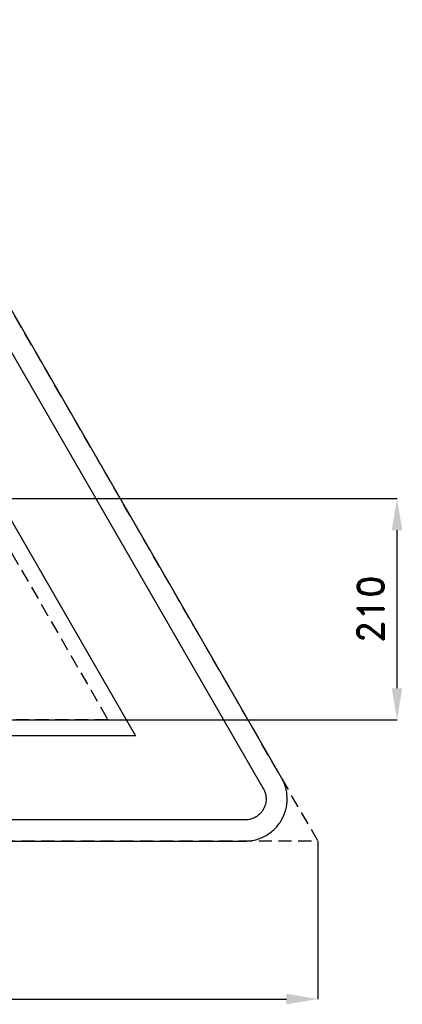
# Model space of a CAD drawing. Header units: millimetres. Extents: x -29 to 951, y -155 to 779.
# Tile 6 of 6: x 588 to 951, y -155 to 779. Entities that reach past the tile are written whole.
import ezdxf

# ---------------------------------------------------------------- set-up
doc = ezdxf.new("R2010")
doc.units = ezdxf.units.MM
doc.header["$LTSCALE"] = 5
doc.linetypes.add('ČÁRKOVANÁX2', pattern=[1.5, 1, -0.5])
doc.layers.add('Kóty', color=2, linetype='Continuous')
doc.layers.add('Značka', color=7, linetype='Continuous')
doc.styles.get("Standard").update_dxf_attribs({"font": 'romand.shx', "height": 25})
doc.dimstyles.get("Standard").update_dxf_attribs({"dimtxt": 25, "dimasz": 30, "dimexe": 0.18, "dimexo": 0.0625, "dimgap": 12.5, "dimtad": 1, "dimdec": 0, "dimzin": 0, "dimdsep": 46, "dimtxsty": 'Standard', "dimcen": 0.09, "dimadec": 0, "dimazin": 0, "dimtfac": 1, "dimtdec": 0, "dimtofl": 0, "dimtmove": 0, "dimatfit": 3, "dimfxl": 1, "dimtolj": 1, "dimtzin": 0, "dimarcsym": 0})

# ---------------------------------------------------------------- blocks, each defined once
blk = doc.blocks.new('*D1')
at = {"layer": 'Defpoints', "color": 0, "transparency": 16777216}
for p in [(-29.28, 0.06), (870.72, 0.06), (870.72, -149.94)]:
    blk.add_point(p, dxfattribs=at)
at = {"layer": 'Kóty', "color": 0, "lineweight": -2, "transparency": 16777216}
for p, q in [((-29.28, 0), (-29.28, -150.12)), ((870.72, 0), (870.72, -150.12)), ((0.72, -149.94), (840.72, -149.94))]:
    blk.add_line(p, q, dxfattribs=at)
at = {"layer": 'Kóty', "color": 0, "transparency": 16777216}
for points in [[(0.72, -144.94), (0.72, -154.94), (-29.28, -149.94)], [(840.72, -144.94), (840.72, -154.94), (870.72, -149.94)]]:
    blk.add_solid(points, dxfattribs=at)
at = {"layer": 'Kóty', "color": 0, "transparency": 16777216, "insert": (420.72, -124.94), "char_height": 25, "attachment_point": 5}
blk.add_mtext('\\A1;900', dxfattribs=at)
blk = doc.blocks.new('*D2')
at = {"layer": 'Defpoints', "color": 0, "transparency": 16777216}
for p in [(302.7, 325), (945.72, 325), (389.25, 115)]:
    blk.add_point(p, dxfattribs=at)
at = {"layer": 'Kóty', "color": 0, "lineweight": -2, "transparency": 16777216}
for p, q in [((302.76, 325), (945.9, 325)), ((945.72, 145), (945.72, 295)), ((389.31, 115), (945.9, 115))]:
    blk.add_line(p, q, dxfattribs=at)
at = {"layer": 'Kóty', "color": 0, "transparency": 16777216}
for points in [[(940.72, 295), (950.72, 295), (945.72, 325)], [(940.72, 145), (950.72, 145), (945.72, 115)]]:
    blk.add_solid(points, dxfattribs=at)
at = {"layer": 'Kóty', "color": 0, "transparency": 16777216, "insert": (920.72, 220), "char_height": 25, "attachment_point": 5, "rotation": 90}
blk.add_mtext('\\A1;210', dxfattribs=at)

msp = doc.modelspace()

# ---------------------------------------------------------------- linework, layer by layer
at = {"layer": 'Značka', "color": 6, "linetype": 'ČÁRKOVANÁX2', "ltscale": 2.5}
for points in [[(870.72, 0.06), (420.72, 779.48), (-29.28, 0.06)], [(169.9, 115), (420.72, 549.42), (671.53, 115)]]:
    msp.add_lwpolyline(points, close=True, dxfattribs=at)
at = {"layer": 'Značka', "color": 5}
msp.add_lwpolyline([(836.08, 60), (455.36, 719.42)], dxfattribs=at)
at = {"layer": 'Značka', "color": 1}
for points in [[(438.04, 709.42), (818.76, 50), (819.24, 49.07), (819.71, 48.13, -0.055637), (821.02, 44.18, -0.055928), (821.43, 40, -0.069571), (820.79, 34.81, -0.069825), (818.76, 30, -0.069532), (815.6, 25.84, -0.067733), (811.43, 22.68, -0.055923), (807.61, 20.93, -0.061121), (803.53, 20.11, -0.012253), (802.48, 20.04, -0.004086), (801.43, 20)], [(801.43, 20), (40, 20, -0.003586)]]:
    msp.add_lwpolyline(points, format="xyb", dxfattribs=at)
msp.add_lwpolyline([(143.92, 100), (420.72, 579.42), (697.51, 100), (143.92, 100)], dxfattribs=at)
at = {"layer": 'Značka', "color": 5}
msp.add_lwpolyline([(40, 0), (801.43, 0, 0.003581), (803.53, 0.08, 0.010743), (805.62, 0.22, 0.055797), (813.79, 1.9, 0.055991), (821.43, 5.36, 0.069582), (829.78, 11.66, 0.069787), (836.08, 20, 0.069497), (840.13, 29.62, 0.067792), (841.43, 40, 0.055928), (840.65, 48.37, 0.060939), (837.98, 56.27), (837.06, 58.15), (836.08, 60)], format="xyb", dxfattribs=at)

# ---------------------------------------------------------------- dimensions: what is measured, and where the dimension line sits
at = {"layer": 'Kóty'}
dim = msp.add_linear_dim(base=(945.72, 325), p1=(389.25, 115), p2=(302.7, 325), angle=90, dimstyle='Standard', dxfattribs=at)
dim.commit()
dim.dimension.update_dxf_attribs({"geometry": '*D2', "text_midpoint": (920.72, 220)})
dim = msp.add_linear_dim(base=(870.72, -149.94), p1=(-29.28, 0.06), p2=(870.72, 0.06), dimstyle='Standard', dxfattribs=at)
dim.commit()
dim.dimension.update_dxf_attribs({"geometry": '*D1', "text_midpoint": (420.72, -124.94)})

doc.saveas('drawing.dxf')
